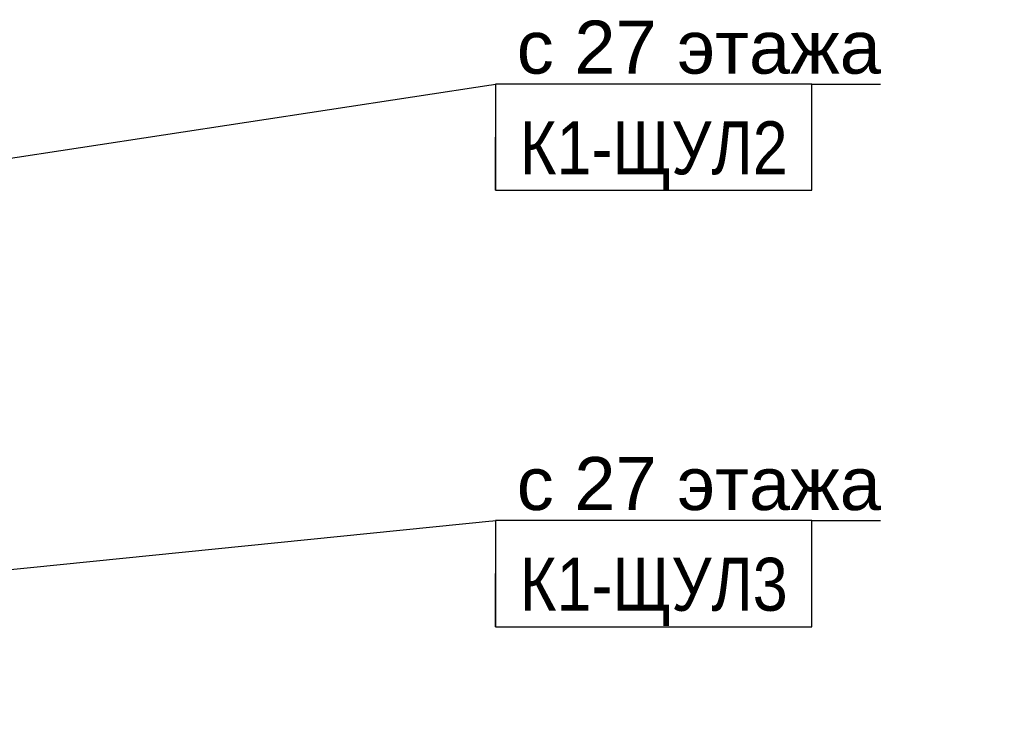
# Model space of a CAD drawing. Header units: millimetres. Extents: x -277772 to 277599, y -59564 to 282085.
# Tile 10 of 192: x -228377 to -223734, y -13777 to -10411. Entities that reach past the tile are written whole.
import ezdxf
from ezdxf import colors
from ezdxf.entities.mleader import LeaderData, LeaderLine
from ezdxf.enums import TextEntityAlignment as Align
from ezdxf.math import Vec2, Vec3

# ---------------------------------------------------------------- set-up
doc = ezdxf.new("R2018")
doc.units = ezdxf.units.MM
doc.set_wipeout_variables(frame=1)
doc.layers.add('КИП_выноска', color=6, linetype='Continuous', lineweight=25)
doc.styles.add('CP.Text', font='arial.ttf')
doc.styles.add('GOST 2.304', font='arial.ttf', dxfattribs={"width": 0.85})

# ---------------------------------------------------------------- blocks, each defined once
blk = doc.blocks.new('_None')
blk = doc.blocks.new('*U11')
at = {"color": 0, "linetype": 'Continuous', "lineweight": 30, "ltscale": 75, "width": 0.85, "flags": 104}
blk.add_attdef('ПРИМЕЧАНИЕ_1', text='', height=2.5, dxfattribs=at).set_placement((7.46, 3.611), align=Align.BOTTOM_CENTER)
at = {"color": 0, "lineweight": 30, "style": 'GOST 2.304', "width": 0.85}
for tag, p in [('ИМЯ_КАБЕЛЯ_2', (7.46, -7.5)), ('ИМЯ_КАБЕЛЯ_3', (7.46, -12.5)), ('ИМЯ_КАБЕЛЯ_4', (7.46, -17.5)), ('ИМЯ_КАБЕЛЯ_5', (7.46, -22.5)), ('ИМЯ_КАБЕЛЯ_6', (7.46, -27.5)), ('ИМЯ_КАБЕЛЯ_7', (7.46, -32.5)), ('ИМЯ_КАБЕЛЯ_8', (7.46, -37.5)), ('ИМЯ_КАБЕЛЯ_9', (7.46, -42.5))]:
    blk.add_attdef(tag, text='', height=2.5, dxfattribs=at).set_placement(p, align=Align.BOTTOM_CENTER)
at = {"color": 0, "lineweight": 30, "width": 0.85, "flags": 104}
blk.add_attdef('ПРИМЕЧАНИЕ_2', text='', height=2.5, dxfattribs=at).set_placement((7.46, -7.53), align=Align.BOTTOM_CENTER)
at = {"linetype": 'Continuous'}
blk.add_wipeout([(0, 2.5), (14.919, 2.5), (14.919, -2.5), (0, -2.5)], dxfattribs=at)
at = {"color": 0}
blk.add_line((0, -2.5), (0, 0), dxfattribs=at)
at = {"color": 0, "linetype": 'Continuous'}
blk.add_lwpolyline([(0, -2.5), (14.919, -2.5), (14.919, 2.5), (0, 2.5)], close=True, dxfattribs=at)
at = {"color": 0, "lineweight": 30, "style": 'GOST 2.304', "width": 0.85}
blk.add_attdef('ИМЯ_КАБЕЛЯ_1', text='', height=2.5, dxfattribs=at).set_placement((7.46, -2.5), align=Align.BOTTOM_CENTER)

msp = doc.modelspace()

# ---------------------------------------------------------------- leaders
at = {"layer": 'КИП_выноска'}
ml = msp.add_multileader_mtext('Standard', dxfattribs=at)
ml.set_content('с 27 этажа', color=256, style='CP.Text')
ml.set_leader_properties(color=256, linetype='ByLayer', lineweight=-1)
ml.set_arrow_properties(name='NONE')
ml.build(insert=Vec2(0, 0))
ml.multileader.update_dxf_attribs({"has_dogleg": 0, "text_left_attachment_type": 6, "text_right_attachment_type": 6, "dogleg_length": 0.5, "arrow_head_size": 300})
ctx = ml.context
ctx.base_point, ctx.char_height, ctx.arrow_head_size, ctx.landing_gap_size, ctx.plane_origin = Vec3(-226133.1, -10715.5), 250, 300, 100, Vec3(-223609.2, -13375.4)
ctx.left_attachment, ctx.right_attachment = 6, 6
notes = []
notes.append((ctx, [(0, (1, 1, 0), (-226133.6, -10715.5), (1, 0), 0.5, [(0, [(-229248.5, -11189.8)], 0, [])])]))
ctx.mtext.insert, ctx.mtext.width, ctx.mtext.flow_direction = Vec3(-226033.1, -10415.5), 2299.325, 5
ctx.mtext.has_bg_fill, ctx.mtext.bg_color, ctx.mtext.bg_scale_factor, ctx.mtext.bg_transparency, ctx.mtext.use_window_bg_color = 1, -1027028792, 1.5, 0, 1
ml = msp.add_multileader_mtext('Standard', dxfattribs=at)
ml.set_content('с 27 этажа', color=256, style='CP.Text')
ml.set_leader_properties(color=256, linetype='ByLayer', lineweight=-1)
ml.set_arrow_properties(name='NONE')
ml.build(insert=Vec2(0, 0))
ml.multileader.update_dxf_attribs({"has_dogleg": 0, "text_left_attachment_type": 6, "text_right_attachment_type": 6, "dogleg_length": 0.5, "arrow_head_size": 300})
ctx = ml.context
ctx.base_point, ctx.char_height, ctx.arrow_head_size, ctx.landing_gap_size, ctx.plane_origin = Vec3(-226133.1, -12773.9), 250, 300, 100, Vec3(-223609.2, -15433.8)
ctx.left_attachment, ctx.right_attachment = 6, 6
notes.append((ctx, [(0, (1, 1, 0), (-226133.6, -12773.9), (1, 0), 0.5, [(0, [(-229248.5, -13088.2)], 0, [])])]))
ctx.mtext.insert, ctx.mtext.width, ctx.mtext.flow_direction = Vec3(-226033.1, -12473.9), 2299.325, 5
ctx.mtext.has_bg_fill, ctx.mtext.bg_color, ctx.mtext.bg_scale_factor, ctx.mtext.bg_transparency, ctx.mtext.use_window_bg_color = 1, -1027028792, 1.5, 0, 1
for ctx, leaders in notes:
    for number, flags, end, landing, length, lines in leaders:
        leader = LeaderData()
        leader.index, (leader.has_last_leader_line, leader.has_dogleg_vector, leader.attachment_direction) = number, flags
        leader.last_leader_point, leader.dogleg_vector, leader.dogleg_length = Vec3(end), Vec3(landing), length
        for number, points, colour, breaks in lines:
            line = LeaderLine()
            line.index, line.vertices, line.color, line.breaks = number, Vec3.list(points), colors.encode_raw_color(colour), breaks
            leader.lines.append(line)
        ctx.leaders.append(leader)

# ---------------------------------------------------------------- next in the draw order: block references
ref = msp.add_blockref('*U11', (-226133.1, -10965.5), dxfattribs=dict(at, xscale=100, yscale=100, zscale=100))
lines = msp.add_mtext('\\W0.8500;', dxfattribs={"layer": '0', "color": 0, "linetype": 'Continuous', "lineweight": 30, "ltscale": 75, "insert": (-225387.1, -10604.5), "char_height": 2.5, "attachment_point": 1})
ref.add_attrib('ПРИМЕЧАНИЕ_1', '', (-225387.1, -10604.5), dxfattribs={"flags": 104}).embed_mtext(lines)
ref.add_attrib('ИМЯ_КАБЕЛЯ_1', 'К1-ЩУЛ2', dxfattribs={"layer": '0', "color": 0, "lineweight": 30, "height": 250, "style": 'GOST 2.304', "width": 0.85}).set_placement((-225387.1, -11215.5), align=Align.BOTTOM_CENTER)
lines = msp.add_mtext('\\W0.8500;', dxfattribs={"layer": '0', "color": 0, "lineweight": 30, "insert": (-225387.1, -11718.5), "char_height": 2.5, "attachment_point": 1})
ref.add_attrib('ПРИМЕЧАНИЕ_2', '', (-225387.1, -11718.5), dxfattribs={"flags": 104}).embed_mtext(lines)
ref = msp.add_blockref('*U11', (-226133.1, -13023.9), dxfattribs=dict(at, xscale=100, yscale=100, zscale=100))
lines = msp.add_mtext('\\W0.8500;', dxfattribs={"layer": '0', "color": 0, "linetype": 'Continuous', "lineweight": 30, "ltscale": 75, "insert": (-225387.1, -12662.8), "char_height": 2.5, "attachment_point": 1})
ref.add_attrib('ПРИМЕЧАНИЕ_1', '', (-225387.1, -12662.8), dxfattribs={"flags": 104}).embed_mtext(lines)
ref.add_attrib('ИМЯ_КАБЕЛЯ_1', 'К1-ЩУЛ3', dxfattribs={"layer": '0', "color": 0, "lineweight": 30, "height": 250, "style": 'GOST 2.304', "width": 0.85}).set_placement((-225387.1, -13273.9), align=Align.BOTTOM_CENTER)
lines = msp.add_mtext('\\W0.8500;', dxfattribs={"layer": '0', "color": 0, "lineweight": 30, "insert": (-225387.1, -13776.9), "char_height": 2.5, "attachment_point": 1})
ref.add_attrib('ПРИМЕЧАНИЕ_2', '', (-225387.1, -13776.9), dxfattribs={"flags": 104}).embed_mtext(lines)

doc.saveas('drawing.dxf')
